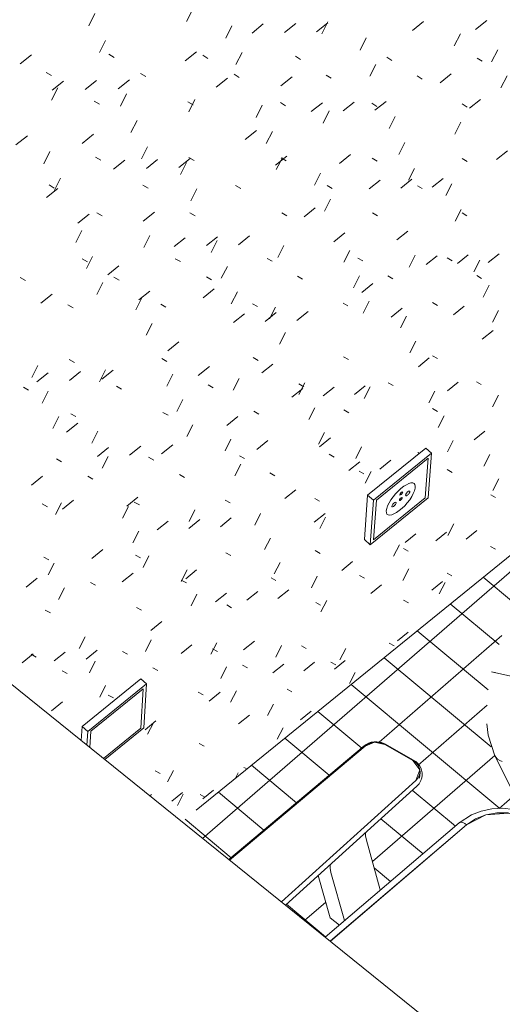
# Model space of a CAD drawing. Header units: centimetres. Extents: x 1151.07 to 1152.71, y 1902.53 to 1904.06.
# Tile 12 of 65: x 1151.6259 to 1151.6831, y 1903.6747 to 1903.7915. Entities that reach past the tile are written whole.
import ezdxf

# ---------------------------------------------------------------- set-up
doc = ezdxf.new("R2010")
doc.units = ezdxf.units.CM
for name, color, linetype, lineweight in [('Meble', 7, 'Continuous', 9), ('Osprzęt elektryczny', 7, 'Continuous', 9), ('Wzór powierzchni', 7, 'Continuous', 9), ('Wzór powierzchni-4', 10, 'Continuous', 9), ('Wzór powierzchni-6', 253, 'Continuous', 9), ('Ściany', 7, 'Continuous', 9)]:
    doc.layers.add(name, color=color, linetype=linetype, lineweight=lineweight)

# ---------------------------------------------------------------- blocks, each defined once
blk = doc.blocks.new('FP_18-Aksono Kopia 1')
at = {"layer": 'Wzór powierzchni-4'}
for p, q in [((1151.63479, 1903.79227), (1151.63407, 1903.7908)), ((1151.64639, 1903.79275), (1151.64567, 1903.79129)), ((1151.65104, 1903.79079), (1151.65031, 1903.78934)), ((1151.65343, 1903.78994), (1151.65476, 1903.79101)), ((1151.65726, 1903.79), (1151.6586, 1903.79107)), ((1151.66108, 1903.79006), (1151.66241, 1903.79113)), ((1151.66242, 1903.79128), (1151.66169, 1903.78984)), ((1151.67244, 1903.79024), (1151.67376, 1903.7913)), ((1151.67993, 1903.79036), (1151.68124, 1903.79141)), ((1151.66695, 1903.78935), (1151.66623, 1903.78791)), ((1151.67812, 1903.78984), (1151.67739, 1903.78841)), ((1151.63605, 1903.78907), (1151.63533, 1903.78761)), ((1151.62593, 1903.78628), (1151.62729, 1903.78737)), ((1151.63707, 1903.78704), (1151.63645, 1903.78742)), ((1151.64551, 1903.78663), (1151.64685, 1903.7877)), ((1151.64819, 1903.78692), (1151.64758, 1903.7873)), ((1151.65225, 1903.78763), (1151.65152, 1903.78619)), ((1151.65917, 1903.78681), (1151.65856, 1903.78718)), ((1151.67, 1903.78669), (1151.66941, 1903.78706)), ((1151.6807, 1903.78658), (1151.68012, 1903.78694)), ((1151.68255, 1903.78793), (1151.68182, 1903.78651)), ((1151.66811, 1903.78622), (1151.66739, 1903.7848)), ((1151.62964, 1903.78488), (1151.62901, 1903.78525)), ((1151.64084, 1903.78477), (1151.64022, 1903.78515)), ((1151.64918, 1903.78352), (1151.65051, 1903.78459)), ((1151.6519, 1903.78467), (1151.65129, 1903.78504)), ((1151.65684, 1903.78367), (1151.65817, 1903.78474)), ((1151.66281, 1903.78457), (1151.66221, 1903.78494)), ((1151.67359, 1903.78447), (1151.673, 1903.78484)), ((1151.67572, 1903.78404), (1151.67703, 1903.7851)), ((1151.68366, 1903.78484), (1151.68293, 1903.78343)), ((1151.63039, 1903.78342), (1151.62967, 1903.78197)), ((1151.62972, 1903.78314), (1151.63107, 1903.78423)), ((1151.63364, 1903.78322), (1151.63499, 1903.7843)), ((1151.63755, 1903.7833), (1151.6389, 1903.78437)), ((1151.63856, 1903.78273), (1151.63784, 1903.78128)), ((1151.63534, 1903.78148), (1151.63471, 1903.78186)), ((1151.64644, 1903.7814), (1151.64583, 1903.78177)), ((1151.64664, 1903.78204), (1151.64592, 1903.7806)), ((1151.65464, 1903.78136), (1151.65392, 1903.77993)), ((1151.65741, 1903.78132), (1151.65681, 1903.78169)), ((1151.66044, 1903.78061), (1151.66176, 1903.78167)), ((1151.66422, 1903.78069), (1151.66554, 1903.78175)), ((1151.66823, 1903.78124), (1151.66764, 1903.78161)), ((1151.66799, 1903.78077), (1151.66931, 1903.78183)), ((1151.67892, 1903.78116), (1151.67833, 1903.78153)), ((1151.6792, 1903.78101), (1151.6805, 1903.78206)), ((1151.66257, 1903.78069), (1151.66184, 1903.77926)), ((1151.67041, 1903.78002), (1151.66969, 1903.77861)), ((1151.6398, 1903.77958), (1151.63908, 1903.77814)), ((1151.67817, 1903.77936), (1151.67745, 1903.77795)), ((1151.62545, 1903.77667), (1151.6268, 1903.77775)), ((1151.6333, 1903.77685), (1151.63465, 1903.77793)), ((1151.65262, 1903.7773), (1151.65394, 1903.77837)), ((1151.65584, 1903.77825), (1151.65511, 1903.77682)), ((1151.64104, 1903.77645), (1151.64032, 1903.77501)), ((1151.67155, 1903.77695), (1151.67083, 1903.77553)), ((1151.62947, 1903.77587), (1151.62875, 1903.77442)), ((1151.65622, 1903.77426), (1151.65754, 1903.77532)), ((1151.66379, 1903.77445), (1151.6651, 1903.77551)), ((1151.68241, 1903.77492), (1151.6837, 1903.77596)), ((1151.63549, 1903.77484), (1151.63487, 1903.7752)), ((1151.63702, 1903.77378), (1151.63836, 1903.77486)), ((1151.6409, 1903.77388), (1151.64223, 1903.77495)), ((1151.64475, 1903.77398), (1151.64608, 1903.77505)), ((1151.64567, 1903.77457), (1151.64495, 1903.77314)), ((1151.64656, 1903.7748), (1151.64595, 1903.77516)), ((1151.65702, 1903.77515), (1151.6563, 1903.77373)), ((1151.65748, 1903.77476), (1151.65688, 1903.77512)), ((1151.66826, 1903.77473), (1151.66767, 1903.77508)), ((1151.67891, 1903.77469), (1151.67833, 1903.77505)), ((1151.66155, 1903.7733), (1151.66083, 1903.77188)), ((1151.67268, 1903.77388), (1151.67196, 1903.77248)), ((1151.62999, 1903.77154), (1151.62937, 1903.77191)), ((1151.63074, 1903.77273), (1151.63002, 1903.77129)), ((1151.64111, 1903.77153), (1151.64049, 1903.77189)), ((1151.65208, 1903.77151), (1151.65148, 1903.77187)), ((1151.66291, 1903.77149), (1151.66232, 1903.77185)), ((1151.66732, 1903.77145), (1151.66863, 1903.7725)), ((1151.67105, 1903.77155), (1151.67236, 1903.7726)), ((1151.67361, 1903.77148), (1151.67302, 1903.77183)), ((1151.67477, 1903.77165), (1151.67607, 1903.7727)), ((1151.67711, 1903.77205), (1151.67639, 1903.77065)), ((1151.62906, 1903.77043), (1151.6304, 1903.7715)), ((1151.64689, 1903.77147), (1151.64617, 1903.77004)), ((1151.66271, 1903.77023), (1151.662, 1903.76882)), ((1151.63279, 1903.76738), (1151.63413, 1903.76846)), ((1151.63565, 1903.76824), (1151.63503, 1903.7686)), ((1151.64053, 1903.7676), (1151.64186, 1903.76867)), ((1151.64667, 1903.76825), (1151.64606, 1903.76861)), ((1151.65755, 1903.76825), (1151.65695, 1903.76861)), ((1151.65959, 1903.76815), (1151.6609, 1903.76921)), ((1151.66829, 1903.76826), (1151.6677, 1903.76861)), ((1151.67822, 1903.76902), (1151.67751, 1903.76762)), ((1151.6789, 1903.76826), (1151.67832, 1903.76861)), ((1151.63326, 1903.76651), (1151.63254, 1903.76508)), ((1151.64132, 1903.76591), (1151.6406, 1903.76449)), ((1151.65182, 1903.76483), (1151.65314, 1903.76589)), ((1151.66314, 1903.76517), (1151.66444, 1903.76623)), ((1151.6706, 1903.7654), (1151.6719, 1903.76645)), ((1151.64419, 1903.7646), (1151.64551, 1903.76566)), ((1151.64801, 1903.76472), (1151.64933, 1903.76578)), ((1151.6493, 1903.76532), (1151.64858, 1903.7639)), ((1151.6572, 1903.76473), (1151.65649, 1903.76332)), ((1151.66502, 1903.76414), (1151.66431, 1903.76274)), ((1151.67277, 1903.76357), (1151.67205, 1903.76217)), ((1151.67776, 1903.76258), (1151.67905, 1903.76362)), ((1151.68143, 1903.7627), (1151.68272, 1903.76374)), ((1151.63393, 1903.76278), (1151.63331, 1903.76314)), ((1151.6345, 1903.76342), (1151.63379, 1903.762)), ((1151.64494, 1903.76282), (1151.64433, 1903.76317)), ((1151.65581, 1903.76286), (1151.65521, 1903.76321)), ((1151.66654, 1903.7629), (1151.66595, 1903.76325)), ((1151.67407, 1903.76246), (1151.67537, 1903.76351)), ((1151.67714, 1903.76293), (1151.67656, 1903.76328)), ((1151.68043, 1903.763), (1151.67972, 1903.76161)), ((1151.63632, 1903.76125), (1151.63765, 1903.76232)), ((1151.6505, 1903.76226), (1151.64978, 1903.76085)), ((1151.62657, 1903.76057), (1151.62595, 1903.76092)), ((1151.63575, 1903.76035), (1151.63503, 1903.75893)), ((1151.63766, 1903.76062), (1151.63705, 1903.76098)), ((1151.64861, 1903.76067), (1151.64801, 1903.76103)), ((1151.65942, 1903.76073), (1151.65883, 1903.76108)), ((1151.66617, 1903.76112), (1151.66546, 1903.75973)), ((1151.66643, 1903.75917), (1151.66773, 1903.76021)), ((1151.6701, 1903.76078), (1151.66951, 1903.76113)), ((1151.68064, 1903.76083), (1151.68006, 1903.76118)), ((1151.62841, 1903.75788), (1151.62974, 1903.75895)), ((1151.63999, 1903.75827), (1151.64131, 1903.75933)), ((1151.64763, 1903.75853), (1151.64895, 1903.75959)), ((1151.65169, 1903.75922), (1151.65097, 1903.75781)), ((1151.68153, 1903.76001), (1151.68082, 1903.75862)), ((1151.64038, 1903.75854), (1151.63966, 1903.75712)), ((1151.64322, 1903.75741), (1151.64261, 1903.75776)), ((1151.65408, 1903.75748), (1151.65348, 1903.75783)), ((1151.6648, 1903.75756), (1151.66421, 1903.7579)), ((1151.66731, 1903.75812), (1151.6666, 1903.75672)), ((1151.67539, 1903.75763), (1151.67481, 1903.75797)), ((1151.63222, 1903.75734), (1151.6316, 1903.75769)), ((1151.65122, 1903.75559), (1151.65254, 1903.75664)), ((1151.655, 1903.75572), (1151.6563, 1903.75677)), ((1151.65621, 1903.75743), (1151.6555, 1903.75603)), ((1151.65875, 1903.75585), (1151.66006, 1903.75691)), ((1151.66992, 1903.75625), (1151.67122, 1903.7573)), ((1151.67729, 1903.75651), (1151.67858, 1903.75755)), ((1151.68263, 1903.75703), (1151.68192, 1903.75565)), ((1151.6416, 1903.7555), (1151.64088, 1903.75409)), ((1151.67173, 1903.75635), (1151.67102, 1903.75496)), ((1151.65738, 1903.75443), (1151.65667, 1903.75303)), ((1151.68071, 1903.75363), (1151.68199, 1903.75467)), ((1151.64345, 1903.75224), (1151.64476, 1903.7533)), ((1151.67285, 1903.75337), (1151.67214, 1903.75199)), ((1151.63239, 1903.75086), (1151.63177, 1903.75121)), ((1151.64334, 1903.75097), (1151.64274, 1903.75132)), ((1151.65416, 1903.75109), (1151.65357, 1903.75143)), ((1151.66484, 1903.7512), (1151.66426, 1903.75154)), ((1151.67315, 1903.75035), (1151.67444, 1903.75139)), ((1151.67539, 1903.75131), (1151.67481, 1903.75165)), ((1151.62802, 1903.75049), (1151.62731, 1903.74907)), ((1151.62792, 1903.74857), (1151.62925, 1903.74964)), ((1151.63178, 1903.74873), (1151.63311, 1903.74979)), ((1151.63606, 1903.74997), (1151.63535, 1903.74856)), ((1151.63563, 1903.74888), (1151.63695, 1903.74994)), ((1151.64706, 1903.74932), (1151.64837, 1903.75038)), ((1151.65459, 1903.74962), (1151.6559, 1903.75067)), ((1151.64402, 1903.74946), (1151.64331, 1903.74806)), ((1151.6519, 1903.74895), (1151.65119, 1903.74756)), ((1151.6597, 1903.74845), (1151.65899, 1903.74706)), ((1151.67014, 1903.74811), (1151.66956, 1903.74845)), ((1151.67658, 1903.74749), (1151.67786, 1903.74853)), ((1151.6806, 1903.74824), (1151.68003, 1903.74858)), ((1151.62695, 1903.74757), (1151.62633, 1903.74792)), ((1151.62927, 1903.74746), (1151.62856, 1903.74604)), ((1151.63795, 1903.74771), (1151.63735, 1903.74805)), ((1151.64882, 1903.74784), (1151.64822, 1903.74819)), ((1151.65813, 1903.74674), (1151.65943, 1903.74778)), ((1151.65955, 1903.74798), (1151.65896, 1903.74832)), ((1151.66185, 1903.74689), (1151.66315, 1903.74793)), ((1151.66556, 1903.74704), (1151.66685, 1903.74808)), ((1151.66743, 1903.74796), (1151.66672, 1903.74657)), ((1151.67508, 1903.74746), (1151.67437, 1903.74609)), ((1151.64522, 1903.74646), (1151.64451, 1903.74506)), ((1151.68265, 1903.74698), (1151.68194, 1903.74561)), ((1151.64347, 1903.74459), (1151.64286, 1903.74493)), ((1151.65424, 1903.74474), (1151.65365, 1903.74508)), ((1151.66085, 1903.74549), (1151.66015, 1903.7441)), ((1151.66488, 1903.74489), (1151.6643, 1903.74523)), ((1151.67539, 1903.74504), (1151.67482, 1903.74538)), ((1151.63052, 1903.74444), (1151.62981, 1903.74303)), ((1151.63255, 1903.74443), (1151.63194, 1903.74477)), ((1151.65044, 1903.7434), (1151.65175, 1903.74445)), ((1151.67618, 1903.74453), (1151.67548, 1903.74316)), ((1151.63145, 1903.74259), (1151.63277, 1903.74365)), ((1151.63514, 1903.7427), (1151.63443, 1903.7413)), ((1151.64642, 1903.74348), (1151.64571, 1903.74208)), ((1151.662, 1903.74254), (1151.6613, 1903.74116)), ((1151.67975, 1903.74169), (1151.68102, 1903.74272)), ((1151.65093, 1903.74176), (1151.65023, 1903.74037)), ((1151.65399, 1903.74054), (1151.65529, 1903.74159)), ((1151.66143, 1903.74087), (1151.66272, 1903.74192)), ((1151.67728, 1903.74161), (1151.67658, 1903.74024)), ((1151.63511, 1903.7397), (1151.63643, 1903.74076)), ((1151.63892, 1903.73987), (1151.64023, 1903.74093)), ((1151.64271, 1903.74004), (1151.64402, 1903.7411)), ((1151.66642, 1903.74084), (1151.66571, 1903.73946)), ((1151.63086, 1903.73908), (1151.63025, 1903.73942)), ((1151.63636, 1903.73971), (1151.63566, 1903.73832)), ((1151.64177, 1903.73927), (1151.64116, 1903.73961)), ((1151.65253, 1903.73946), (1151.65194, 1903.73979)), ((1151.66316, 1903.73964), (1151.66258, 1903.73998)), ((1151.66491, 1903.73805), (1151.6662, 1903.73909)), ((1151.66858, 1903.73822), (1151.66987, 1903.73926)), ((1151.67326, 1903.74006), (1151.67308, 1903.74016)), ((1151.6816, 1903.73993), (1151.68089, 1903.73857)), ((1151.65211, 1903.73881), (1151.6514, 1903.73742)), ((1151.66669, 1903.73763), (1151.66611, 1903.73796)), ((1151.66754, 1903.73791), (1151.66684, 1903.73654)), ((1151.67713, 1903.73782), (1151.67656, 1903.73815)), ((1151.62729, 1903.73631), (1151.62861, 1903.73738)), ((1151.63456, 1903.73702), (1151.63395, 1903.73736)), ((1151.64541, 1903.73723), (1151.64481, 1903.73756)), ((1151.65611, 1903.73743), (1151.65552, 1903.73776)), ((1151.68268, 1903.73704), (1151.68197, 1903.73568)), ((1151.65731, 1903.73472), (1151.6586, 1903.73576)), ((1151.63096, 1903.73346), (1151.63227, 1903.73452)), ((1151.63857, 1903.73382), (1151.63988, 1903.73488)), ((1151.65082, 1903.73419), (1151.65023, 1903.73452)), ((1151.66144, 1903.73441), (1151.66086, 1903.73474)), ((1151.68229, 1903.73484), (1151.68172, 1903.73517)), ((1151.62918, 1903.73375), (1151.62856, 1903.73408)), ((1151.63086, 1903.73422), (1151.63015, 1903.73282)), ((1151.6388, 1903.73379), (1151.63809, 1903.7324)), ((1151.64007, 1903.73397), (1151.63947, 1903.7343)), ((1151.64666, 1903.73336), (1151.64596, 1903.73198)), ((1151.64217, 1903.731), (1151.64347, 1903.73205)), ((1151.64593, 1903.73118), (1151.64723, 1903.73223)), ((1151.64967, 1903.73137), (1151.65097, 1903.73242)), ((1151.65444, 1903.73294), (1151.65374, 1903.73157)), ((1151.6608, 1903.73192), (1151.66209, 1903.73296)), ((1151.66215, 1903.73252), (1151.66145, 1903.73116)), ((1151.67734, 1903.7317), (1151.67664, 1903.73035)), ((1151.67881, 1903.72989), (1151.68007, 1903.73092)), ((1151.64001, 1903.73085), (1151.6393, 1903.72946)), ((1151.6556, 1903.73003), (1151.6549, 1903.72866)), ((1151.67157, 1903.72952), (1151.67284, 1903.73055)), ((1151.6752, 1903.7297), (1151.67647, 1903.73073)), ((1151.63444, 1903.72761), (1151.63574, 1903.72867)), ((1151.6615, 1903.72821), (1151.66092, 1903.72854)), ((1151.67089, 1903.72923), (1151.67019, 1903.72787)), ((1151.67195, 1903.72846), (1151.67138, 1903.72879)), ((1151.68227, 1903.72872), (1151.6817, 1903.72904)), ((1151.62935, 1903.72743), (1151.62874, 1903.72776)), ((1151.6402, 1903.72769), (1151.6396, 1903.72802)), ((1151.64121, 1903.72792), (1151.64051, 1903.72654)), ((1151.65092, 1903.72795), (1151.65033, 1903.72828)), ((1151.62996, 1903.72705), (1151.62926, 1903.72566)), ((1151.64572, 1903.72627), (1151.64502, 1903.72489)), ((1151.64556, 1903.72521), (1151.64685, 1903.72626)), ((1151.65675, 1903.72713), (1151.65605, 1903.72577)), ((1151.66406, 1903.7262), (1151.66533, 1903.72723)), ((1151.672, 1903.72636), (1151.6713, 1903.72501)), ((1151.62666, 1903.72421), (1151.62797, 1903.72527)), ((1151.63805, 1903.72482), (1151.63935, 1903.72587)), ((1151.64564, 1903.72471), (1151.64504, 1903.72504)), ((1151.65626, 1903.72499), (1151.65568, 1903.72532)), ((1151.66116, 1903.7255), (1151.66046, 1903.72414)), ((1151.66676, 1903.72527), (1151.66618, 1903.72559)), ((1151.67712, 1903.72554), (1151.67656, 1903.72586)), ((1151.63119, 1903.72412), (1151.63049, 1903.72273)), ((1151.63487, 1903.72443), (1151.63427, 1903.72476)), ((1151.6565, 1903.72285), (1151.65779, 1903.72389)), ((1151.66749, 1903.72345), (1151.66876, 1903.72449)), ((1151.67474, 1903.72385), (1151.676, 1903.72488)), ((1151.67631, 1903.72475), (1151.67561, 1903.7234)), ((1151.6469, 1903.72337), (1151.6462, 1903.722)), ((1151.6491, 1903.72245), (1151.65039, 1903.72349)), ((1151.65281, 1903.72265), (1151.6541, 1903.72369)), ((1151.64034, 1903.72146), (1151.63974, 1903.72179)), ((1151.65101, 1903.72176), (1151.65042, 1903.72209)), ((1151.66155, 1903.72206), (1151.66097, 1903.72238)), ((1151.66229, 1903.72263), (1151.6616, 1903.72127)), ((1151.67196, 1903.72235), (1151.67139, 1903.72267)), ((1151.62953, 1903.72116), (1151.62892, 1903.72149)), ((1151.64145, 1903.71907), (1151.64275, 1903.72012)), ((1151.63364, 1903.7183), (1151.63294, 1903.71692)), ((1151.67068, 1903.71782), (1151.67194, 1903.71885)), ((1151.64148, 1903.71795), (1151.64078, 1903.71658)), ((1151.64501, 1903.71633), (1151.6463, 1903.71738)), ((1151.64924, 1903.71761), (1151.64855, 1903.71625)), ((1151.64932, 1903.71658), (1151.64874, 1903.7169)), ((1151.65242, 1903.71676), (1151.6537, 1903.7178)), ((1151.65693, 1903.71727), (1151.65624, 1903.71592)), ((1151.65986, 1903.71691), (1151.65928, 1903.71723)), ((1151.66454, 1903.71693), (1151.66385, 1903.71559)), ((1151.67026, 1903.71723), (1151.66969, 1903.71755)), ((1151.62619, 1903.71524), (1151.6275, 1903.7163)), ((1151.62786, 1903.71592), (1151.62725, 1903.71624)), ((1151.62999, 1903.71546), (1151.63129, 1903.71651)), ((1151.63377, 1903.71568), (1151.63507, 1903.71673)), ((1151.63866, 1903.71625), (1151.63806, 1903.71657)), ((1151.63485, 1903.71541), (1151.63416, 1903.71404)), ((1151.64227, 1903.71431), (1151.64168, 1903.71463)), ((1151.65041, 1903.71475), (1151.64971, 1903.71339)), ((1151.65288, 1903.71465), (1151.65229, 1903.71497)), ((1151.6559, 1903.71405), (1151.65718, 1903.71509)), ((1151.65957, 1903.71427), (1151.66084, 1903.71531)), ((1151.66335, 1903.71499), (1151.66278, 1903.71531)), ((1151.66321, 1903.71449), (1151.66448, 1903.71552)), ((1151.63153, 1903.71397), (1151.63093, 1903.71429)), ((1151.66566, 1903.7141), (1151.66497, 1903.71276)), ((1151.63606, 1903.71254), (1151.63537, 1903.71117)), ((1151.63699, 1903.71106), (1151.63639, 1903.71138)), ((1151.64764, 1903.71142), (1151.64706, 1903.71174)), ((1151.64835, 1903.71069), (1151.64963, 1903.71173)), ((1151.65157, 1903.71191), (1151.65087, 1903.71055)), ((1151.65816, 1903.71178), (1151.65759, 1903.7121)), ((1151.62967, 1903.70954), (1151.63097, 1903.71059)), ((1151.65597, 1903.71034), (1151.65527, 1903.70899)), ((1151.65184, 1903.708), (1151.65312, 1903.70904)), ((1151.65916, 1903.70847), (1151.66043, 1903.7095)), ((1151.64075, 1903.7073), (1151.64203, 1903.70835)), ((1151.64175, 1903.7081), (1151.64105, 1903.70675)), ((1151.65711, 1903.70752), (1151.65641, 1903.70618)), ((1151.64775, 1903.70534), (1151.64716, 1903.70565)), ((1151.65283, 1903.70264), (1151.65247, 1903.70283)), ((1151.64252, 1903.70211), (1151.64193, 1903.70242)), ((1151.6441, 1903.70245), (1151.64341, 1903.70111)), ((1151.65177, 1903.70219), (1151.65141, 1903.70148)), ((1151.64131, 1903.69946), (1151.6415, 1903.69961)), ((1151.64392, 1903.69883), (1151.6452, 1903.69986)), ((1151.64527, 1903.69965), (1151.64459, 1903.6983)), ((1151.64785, 1903.6993), (1151.64727, 1903.69961)), ((1151.6476, 1903.69908), (1151.64887, 1903.70011))]:
    blk.add_line(p, q, dxfattribs=at)
blk = doc.blocks.new('FP_33-Aksono Kopia 1')
at = {"layer": 'Wzór powierzchni-6'}
for p, q in [((1151.64757, 1903.69441), (1151.6867, 1903.72833)), ((1151.68443, 1903.72239), (1151.68083, 1903.72538)), ((1151.6827, 1903.7174), (1151.67692, 1903.72221)), ((1151.6685, 1903.70583), (1151.68305, 1903.71846)), ((1151.68143, 1903.71201), (1151.67301, 1903.71903)), ((1151.68177, 1903.70527), (1151.66909, 1903.71584)), ((1151.68281, 1903.69794), (1151.66517, 1903.71266)), ((1151.6731, 1903.70309), (1151.68129, 1903.71021)), ((1151.66645, 1903.70512), (1151.66124, 1903.70947)), ((1151.66256, 1903.70189), (1151.65731, 1903.70628)), ((1151.6677, 1903.69165), (1151.68219, 1903.70425)), ((1151.65869, 1903.69863), (1151.65338, 1903.70308)), ((1151.65482, 1903.69538), (1151.64944, 1903.69988)), ((1151.67753, 1903.69587), (1151.67242, 1903.70014)), ((1151.68271, 1903.69795), (1151.68454, 1903.69954)), ((1151.65094, 1903.69211), (1151.6455, 1903.69668)), ((1151.67369, 1903.69258), (1151.66871, 1903.69674)), ((1151.66129, 1903.68995), (1151.66122, 1903.69001)), ((1151.66985, 1903.6893), (1151.6679, 1903.69093)), ((1151.66215, 1903.68271), (1151.65751, 1903.6866)), ((1151.65966, 1903.68466), (1151.66217, 1903.68684))]:
    blk.add_line(p, q, dxfattribs=at)

msp = doc.modelspace()

# ---------------------------------------------------------------- linework, layer by layer
at = {"layer": 'Meble'}
for p, q in [((1151.72988, 1903.62801), (1151.62029, 1903.71642)), ((1151.6848, 1903.71348), (1151.6818, 1903.71418)), ((1151.6818, 1903.71418), (1151.68226, 1903.71408)), ((1151.65068, 1903.6919), (1151.6667, 1903.70538)), ((1151.65077, 1903.69184), (1151.66685, 1903.70536)), ((1151.66685, 1903.70536), (1151.65077, 1903.69184)), ((1151.66915, 1903.70554), (1151.6725, 1903.70365)), ((1151.6725, 1903.70365), (1151.66915, 1903.70554)), ((1151.66924, 1903.70559), (1151.67258, 1903.7037)), ((1151.68218, 1903.70427), (1151.68232, 1903.70403)), ((1151.68457, 1903.6995), (1151.68221, 1903.70421)), ((1151.68279, 1903.70366), (1151.68309, 1903.70354)), ((1151.67334, 1903.70222), (1151.67328, 1903.70154)), ((1151.67285, 1903.70126), (1151.65693, 1903.68686)), ((1151.65693, 1903.68686), (1151.67285, 1903.70126)), ((1151.67296, 1903.70058), (1151.65739, 1903.68649)), ((1151.6621, 1903.68269), (1151.67797, 1903.69625)), ((1151.66273, 1903.68224), (1151.67886, 1903.69602)), ((1151.66273, 1903.68223), (1151.67886, 1903.69602)), ((1151.6784, 1903.69629), (1151.6782, 1903.69633)), ((1151.67863, 1903.69618), (1151.6784, 1903.69629)), ((1151.67886, 1903.69602), (1151.67863, 1903.69618)), ((1151.667, 1903.69418), (1151.66863, 1903.68829)), ((1151.66128, 1903.69001), (1151.66269, 1903.685)), ((1151.66438, 1903.68466), (1151.66278, 1903.69037)), ((1151.66269, 1903.685), (1151.66379, 1903.68412))]:
    msp.add_line(p, q, dxfattribs=at)
for points in [[(1151.68221, 1903.70421, 0), (1151.68142, 1903.70663, 0), (1151.68124, 1903.70801, 0)], [(1151.6667, 1903.70538, 0), (1151.66696, 1903.70556, 0), (1151.66724, 1903.70571, 0), (1151.66755, 1903.70581, 0), (1151.66789, 1903.70587, 0), (1151.66823, 1903.70587, 0), (1151.66876, 1903.70579, 0), (1151.66924, 1903.70559, 0)], [(1151.66685, 1903.70536, 0), (1151.66796, 1903.7058, 0), (1151.66915, 1903.70554, 0)], [(1151.66915, 1903.70554, 0), (1151.66878, 1903.7057, 0), (1151.66837, 1903.70579, 0), (1151.66796, 1903.7058, 0), (1151.66755, 1903.70573, 0), (1151.66717, 1903.70558, 0), (1151.66685, 1903.70536, 0)], [(1151.68232, 1903.70403, 0), (1151.68253, 1903.70382, 0), (1151.68279, 1903.70366, 0)], [(1151.6725, 1903.70365, 0), (1151.67333, 1903.70252, 0), (1151.67285, 1903.70126, 0)], [(1151.67332, 1903.70255, 0), (1151.67328, 1903.70271, 0), (1151.67312, 1903.70308, 0), (1151.67285, 1903.7034, 0), (1151.6725, 1903.70365, 0)], [(1151.67258, 1903.7037, 0), (1151.67285, 1903.70352, 0), (1151.67309, 1903.7033, 0), (1151.67328, 1903.70306, 0), (1151.67343, 1903.70279, 0), (1151.67353, 1903.7025, 0), (1151.67358, 1903.70219, 0), (1151.67359, 1903.70188, 0), (1151.67354, 1903.70158, 0), (1151.67345, 1903.70128, 0), (1151.67323, 1903.70088, 0), (1151.67296, 1903.70058, 0)], [(1151.67285, 1903.70126, 0), (1151.67312, 1903.70158, 0), (1151.67329, 1903.70194, 0), (1151.67334, 1903.70232, 0), (1151.67333, 1903.70249, 0)], [(1151.68689, 1903.697, 0), (1151.68569, 1903.69752, 0), (1151.68443, 1903.69784, 0), (1151.68313, 1903.69798, 0), (1151.68184, 1903.69791, 0), (1151.68059, 1903.69765, 0), (1151.67944, 1903.69721, 0), (1151.67797, 1903.69625, 0)], [(1151.68643, 1903.69662, 0), (1151.68382, 1903.69741, 0), (1151.68112, 1903.6972, 0), (1151.67886, 1903.69602, 0)], [(1151.67886, 1903.69602, 0), (1151.6799, 1903.69672, 0), (1151.68112, 1903.6972, 0)], [(1151.68112, 1903.6972, 0), (1151.68245, 1903.69744, 0), (1151.68382, 1903.69742, 0)], [(1151.6782, 1903.69633, 0), (1151.67803, 1903.69629, 0), (1151.67792, 1903.6962, 0)], [(1151.66689, 1903.69509, 0), (1151.66689, 1903.69469, 0), (1151.667, 1903.69418, 0)], [(1151.66278, 1903.69037, 0), (1151.66267, 1903.69087, 0), (1151.66267, 1903.69128, 0)]]:
    msp.add_polyline3d(points, dxfattribs=at)
at = {"layer": 'Osprzęt elektryczny'}
for p, q in [((1151.66713, 1903.7351), (1151.67403, 1903.74069)), ((1151.67403, 1903.74069), (1151.67471, 1903.74009)), ((1151.67471, 1903.74009), (1151.66781, 1903.73451)), ((1151.67432, 1903.73951), (1151.66816, 1903.73452)), ((1151.67395, 1903.7348), (1151.67432, 1903.73951)), ((1151.6743, 1903.73482), (1151.67471, 1903.74009)), ((1151.66675, 1903.72984), (1151.66713, 1903.7351)), ((1151.66713, 1903.7351), (1151.66781, 1903.73451)), ((1151.66742, 1903.72924), (1151.6743, 1903.73482)), ((1151.66781, 1903.73451), (1151.66742, 1903.72924)), ((1151.66781, 1903.72982), (1151.67395, 1903.7348)), ((1151.66816, 1903.73452), (1151.66781, 1903.72982)), ((1151.66742, 1903.72924), (1151.66675, 1903.72984)), ((1151.63328, 1903.70769), (1151.64024, 1903.71333)), ((1151.64024, 1903.71333), (1151.64092, 1903.71273)), ((1151.64092, 1903.71273), (1151.63395, 1903.70709)), ((1151.64061, 1903.70751), (1151.64092, 1903.71273)), ((1151.64053, 1903.71215), (1151.63431, 1903.70712)), ((1151.64025, 1903.70749), (1151.64053, 1903.71215)), ((1151.63319, 1903.70602), (1151.63328, 1903.70769)), ((1151.63328, 1903.70769), (1151.63395, 1903.70709)), ((1151.63598, 1903.70377), (1151.64061, 1903.70751)), ((1151.63395, 1903.70709), (1151.63386, 1903.70547)), ((1151.63431, 1903.70712), (1151.6342, 1903.70519)), ((1151.63582, 1903.7039), (1151.64025, 1903.70749))]:
    msp.add_line(p, q, dxfattribs=at)
for points in [[(1151.66934, 1903.73327, 0), (1151.66935, 1903.73304, 0), (1151.66942, 1903.73288, 0), (1151.66956, 1903.73278, 0), (1151.66974, 1903.73274, 0), (1151.66998, 1903.73278, 0), (1151.67025, 1903.73289, 0), (1151.67056, 1903.73305, 0), (1151.67088, 1903.73328, 0), (1151.67121, 1903.73356, 0), (1151.67153, 1903.73387, 0), (1151.67183, 1903.73422, 0), (1151.67211, 1903.73458, 0), (1151.67235, 1903.73495, 0), (1151.67254, 1903.7353, 0), (1151.67268, 1903.73563, 0), (1151.67276, 1903.73593, 0), (1151.67278, 1903.73618, 0), (1151.67274, 1903.73637, 0), (1151.67264, 1903.73651, 0), (1151.67248, 1903.73657, 0), (1151.67226, 1903.73657, 0), (1151.67201, 1903.7365, 0), (1151.67172, 1903.73636, 0), (1151.6714, 1903.73617, 0), (1151.67108, 1903.73591, 0), (1151.67075, 1903.73561, 0), (1151.67043, 1903.73528, 0), (1151.67014, 1903.73493, 0), (1151.66988, 1903.73456, 0), (1151.66966, 1903.7342, 0), (1151.6695, 1903.73386, 0), (1151.66939, 1903.73354, 0), (1151.66934, 1903.73327, 0)], [(1151.67162, 1903.73512, 0), (1151.67166, 1903.73523, 0), (1151.67174, 1903.73537, 0), (1151.67186, 1903.7355, 0), (1151.67198, 1903.73558, 0), (1151.67208, 1903.73561, 0), (1151.67213, 1903.73558, 0), (1151.67213, 1903.73548, 0), (1151.67206, 1903.73535, 0), (1151.67196, 1903.73521, 0), (1151.67183, 1903.7351, 0), (1151.67172, 1903.73504, 0), (1151.67164, 1903.73505, 0), (1151.67162, 1903.73512, 0)], [(1151.67089, 1903.73452, 0), (1151.67091, 1903.73447, 0), (1151.67098, 1903.73448, 0), (1151.67107, 1903.73455, 0), (1151.67116, 1903.73465, 0), (1151.67122, 1903.73476, 0), (1151.67123, 1903.73483, 0), (1151.67118, 1903.73485, 0), (1151.67109, 1903.73481, 0), (1151.671, 1903.73472, 0), (1151.67092, 1903.73462, 0), (1151.67089, 1903.73452, 0)], [(1151.67094, 1903.73518, 0), (1151.67096, 1903.73513, 0), (1151.67103, 1903.73514, 0), (1151.67112, 1903.73521, 0), (1151.67121, 1903.73531, 0), (1151.67127, 1903.73542, 0), (1151.67128, 1903.73549, 0), (1151.67123, 1903.73551, 0), (1151.67114, 1903.73547, 0), (1151.67105, 1903.73538, 0), (1151.67097, 1903.73528, 0), (1151.67094, 1903.73518, 0)], [(1151.66998, 1903.73379, 0), (1151.67001, 1903.73372, 0), (1151.67008, 1903.73372, 0), (1151.6702, 1903.73378, 0), (1151.67032, 1903.73389, 0), (1151.67042, 1903.73403, 0), (1151.67049, 1903.73416, 0), (1151.6705, 1903.73425, 0), (1151.67044, 1903.73429, 0), (1151.67035, 1903.73426, 0), (1151.67022, 1903.73417, 0), (1151.67011, 1903.73404, 0), (1151.67002, 1903.73391, 0), (1151.66998, 1903.73379, 0)]]:
    msp.add_polyline3d(points, dxfattribs=at)
at = {"layer": 'Ściany'}
msp.add_line((1151.64682, 1903.69775), (1151.68809, 1903.73128), dxfattribs=at)

# ---------------------------------------------------------------- block references
at = {"layer": 'Wzór powierzchni'}
for name in ['FP_18-Aksono Kopia 1', 'FP_33-Aksono Kopia 1']:
    msp.add_blockref(name, (0, 0), dxfattribs=at)

doc.saveas('drawing.dxf')
